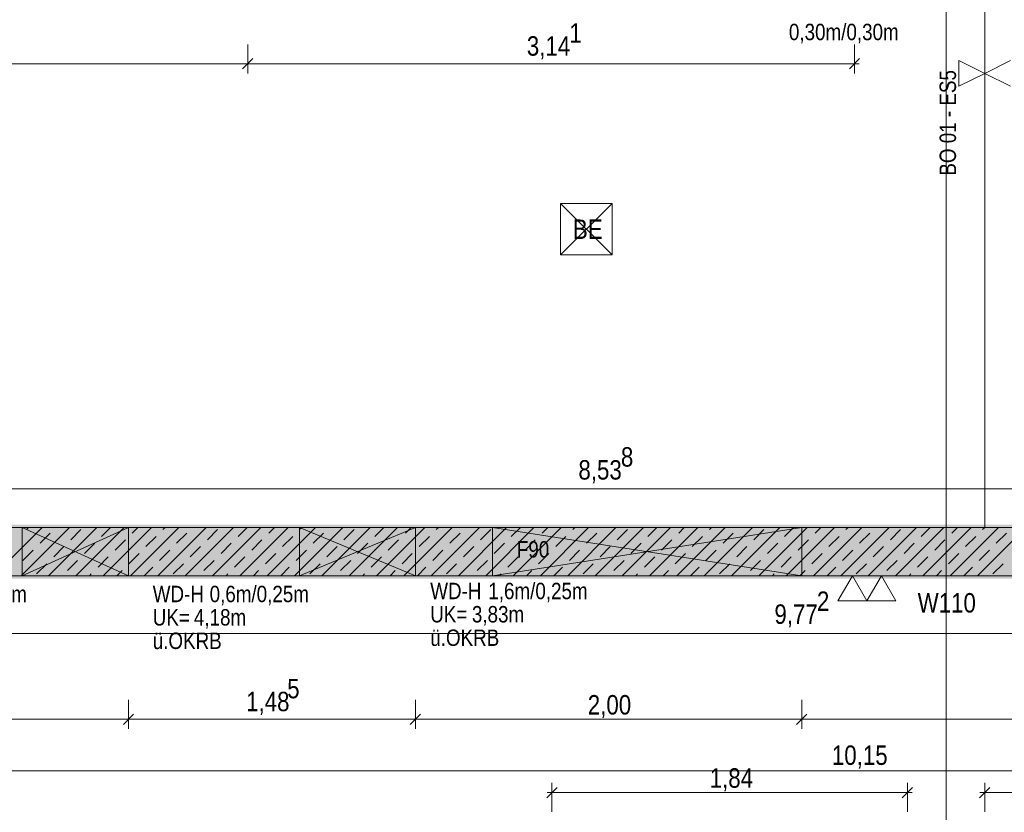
# Model space of a CAD drawing. Extents: x -720 to 300, y 62 to 1162.
# Tile 118 of 256: x -249 to -147, y 878 to 960. Entities that reach past the tile are written whole.
import ezdxf
from ezdxf.lldxf.tags import DXFTag

# ---------------------------------------------------------------- set-up
doc = ezdxf.new("R2010")
doc.units = 0
doc.layers.get('0').update_dxf_attribs({"lineweight": 13})
for name, color, linetype, lineweight, true_color in [('30 -34 Innenwände- 1 tragend', 7, 'Continuous', 13, 0xdd0806), ('30 -34 Innenwände- 11 Durchbruch', 4, 'Continuous', 9, 0x00ffff), ('30 -35 Decken- 11 Durchbruch', 5, 'Continuous', 15, 0x0000ff), ('30 -35 Decken- 4 Bodenbeläge', 4, 'Continuous', 9, 0x00ffff), ('40 -41 Abwasser_Wasser_Gas- 1 Abwasser + sanitäre Anlagen', 7, 'Continuous', 9, 0xff6633), ('70 -72 Beschriftung- 1 Beschriftung allgemein', 7, 'Continuous', 9, 0xff6633), ('70 -72 Beschriftung- 2 Beschriftung Bauteile', 7, 'Continuous', 9, 0x9999ff), ('70 -76 Bemaßung- 2 Allgemein', 9, 'Continuous', 5, 0x808080), ('iwb_Schraffur_F90_feuerbestaendig', 1, 'Continuous', 13, 0xff0000), ('iwb_Sichtbeton', 2, 'Continuous', 50, 0xffff00), ('iwb_Sichtbeton-Shading', 2, 'Continuous', 50, 0xffff00)]:
    doc.layers.add(name, color=color, linetype=linetype, lineweight=lineweight, true_color=true_color)
for name, color, linetype, lineweight in [('70 -71 Achsen- 1 Gebäudeachsen', 7, 'STRICHPUNKT2-A06G93UB8I', 18), ('70 -75 Raumstempel- 3 Wandstempel', 7, 'Continuous', 50), ('Keine', 7, 'Continuous', 9)]:
    doc.layers.add(name, color=color, linetype=linetype, lineweight=lineweight)
doc.styles.get("Standard").update_dxf_attribs({"font": 'ARIALN.TTF'})
tags = doc.linetypes.add('STRICHPUNKT2-A06G93UB8I', pattern=[12.7, 6.35, -3.175, 0, -3.175]).pattern_tags.tags
tags[10:11] = [DXFTag(74, 4), DXFTag(75, 0), DXFTag(340, '0'), DXFTag(46, 0.0), DXFTag(50, 0.0), DXFTag(44, 0.0), DXFTag(45, 0.0)]
tags[8:9] = [DXFTag(74, 4), DXFTag(75, 0), DXFTag(340, '0'), DXFTag(46, 0.0), DXFTag(50, 0.0), DXFTag(44, 0.0), DXFTag(45, 0.0)]
tags[6:7] = [DXFTag(74, 4), DXFTag(75, 0), DXFTag(340, '0'), DXFTag(46, 0.0), DXFTag(50, 0.0), DXFTag(44, 0.0), DXFTag(45, 0.0)]
tags[4:5] = [DXFTag(74, 4), DXFTag(75, 0), DXFTag(340, '0'), DXFTag(46, 0.0), DXFTag(50, 0.0), DXFTag(44, 0.0), DXFTag(45, 0.0)]

# ---------------------------------------------------------------- blocks, each defined once
blk = doc.blocks.new('Shading-A06G93SP8I', base_point=(-566.8, 777.11))
at = {"layer": 'iwb_Sichtbeton-Shading', "color": 51, "true_color": 0xffff7f}
for points in [[(-273.55, 907.31), (-273.55, 907.91), (-102.79, 907.31), (-102.79, 907.91)], [(-273.39, 902.31), (-273.39, 902.91), (-97.49, 902.31), (-98.09, 902.91)]]:
    blk.add_solid(points, dxfattribs=at)
blk = doc.blocks.new('Referenz-A06G93UD8I')
at = {"layer": '30 -34 Innenwände- 1 tragend', "color": 0, "lineweight": -2}
for p, q in [((-102.79, 907.61), (-273.55, 907.61)), ((-251.42, 902.61), (-246.42, 907.61)), ((-251.42, 902.61), (-246.42, 907.61)), ((-248.59, 902.61), (-243.59, 907.61)), ((-248.59, 902.61), (-243.59, 907.61)), ((-248.06, 907.38), (-247.83, 907.61)), ((-248.06, 907.38), (-247.83, 907.61)), ((-245.76, 902.61), (-240.76, 907.61)), ((-245.76, 902.61), (-240.76, 907.61)), ((-243.47, 906.32), (-242.41, 907.38)), ((-243.47, 906.32), (-242.41, 907.38)), ((-242.93, 902.61), (-237.93, 907.61)), ((-242.93, 902.61), (-237.93, 907.61)), ((-240.28, 906.68), (-239.35, 907.61)), ((-240.28, 906.68), (-239.35, 907.61)), ((-240.11, 902.61), (-235.11, 907.61)), ((-240.11, 902.61), (-235.11, 907.61)), ((-237.28, 902.61), (-232.28, 907.61)), ((-237.28, 902.61), (-232.28, 907.61)), ((-237.1, 907.03), (-236.52, 907.61)), ((-237.1, 907.03), (-236.52, 907.61)), ((-234.45, 902.61), (-229.45, 907.61)), ((-234.45, 902.61), (-229.45, 907.61)), ((-233.92, 907.38), (-233.69, 907.61)), ((-233.92, 907.38), (-233.69, 907.61)), ((-231.62, 902.61), (-226.62, 907.61)), ((-231.62, 902.61), (-226.62, 907.61)), ((-229.32, 906.32), (-228.26, 907.38)), ((-229.32, 906.32), (-228.26, 907.38)), ((-228.79, 902.61), (-223.79, 907.61)), ((-228.79, 902.61), (-223.79, 907.61)), ((-226.14, 906.68), (-225.21, 907.61)), ((-226.14, 906.68), (-225.21, 907.61)), ((-225.96, 902.61), (-220.96, 907.61)), ((-225.96, 902.61), (-220.96, 907.61)), ((-223.14, 902.61), (-218.14, 907.61)), ((-223.14, 902.61), (-218.14, 907.61)), ((-222.96, 907.03), (-222.38, 907.61)), ((-222.96, 907.03), (-222.38, 907.61)), ((-220.31, 902.61), (-215.31, 907.61)), ((-220.31, 902.61), (-215.31, 907.61)), ((-219.78, 907.38), (-219.55, 907.61)), ((-219.78, 907.38), (-219.55, 907.61)), ((-217.48, 902.61), (-212.48, 907.61)), ((-217.48, 902.61), (-212.48, 907.61)), ((-215.18, 906.32), (-214.12, 907.38)), ((-215.18, 906.32), (-214.12, 907.38)), ((-214.65, 902.61), (-209.65, 907.61)), ((-214.65, 902.61), (-209.65, 907.61)), ((-212, 906.68), (-211.06, 907.61)), ((-212, 906.68), (-211.06, 907.61)), ((-211.82, 902.61), (-206.82, 907.61)), ((-211.82, 902.61), (-206.82, 907.61)), ((-208.99, 902.61), (-203.99, 907.61)), ((-208.99, 902.61), (-203.99, 907.61)), ((-208.82, 907.03), (-208.24, 907.61)), ((-208.82, 907.03), (-208.24, 907.61)), ((-206.16, 902.61), (-201.16, 907.61)), ((-206.16, 902.61), (-201.16, 907.61)), ((-205.64, 907.38), (-205.41, 907.61)), ((-205.64, 907.38), (-205.41, 907.61)), ((-203.34, 902.61), (-198.34, 907.61)), ((-203.34, 902.61), (-198.34, 907.61)), ((-201.04, 906.32), (-199.98, 907.38)), ((-201.04, 906.32), (-199.98, 907.38)), ((-200.51, 902.61), (-195.51, 907.61)), ((-200.51, 902.61), (-195.51, 907.61)), ((-197.86, 906.68), (-196.92, 907.61)), ((-197.86, 906.68), (-196.92, 907.61)), ((-197.68, 902.61), (-192.68, 907.61)), ((-197.68, 902.61), (-192.68, 907.61)), ((-194.85, 902.61), (-189.85, 907.61)), ((-194.85, 902.61), (-189.85, 907.61)), ((-194.68, 907.03), (-194.09, 907.61)), ((-194.68, 907.03), (-194.09, 907.61)), ((-192.02, 902.61), (-187.02, 907.61)), ((-192.02, 902.61), (-187.02, 907.61)), ((-191.49, 907.38), (-191.27, 907.61)), ((-191.49, 907.38), (-191.27, 907.61)), ((-189.19, 902.61), (-184.19, 907.61)), ((-189.19, 902.61), (-184.19, 907.61)), ((-186.9, 906.32), (-185.84, 907.38)), ((-186.9, 906.32), (-185.84, 907.38)), ((-186.37, 902.61), (-181.37, 907.61)), ((-186.37, 902.61), (-181.37, 907.61)), ((-183.72, 906.68), (-182.78, 907.61)), ((-183.72, 906.68), (-182.78, 907.61)), ((-183.54, 902.61), (-178.54, 907.61)), ((-183.54, 902.61), (-178.54, 907.61)), ((-180.71, 902.61), (-175.71, 907.61)), ((-180.71, 902.61), (-175.71, 907.61)), ((-180.53, 907.03), (-179.95, 907.61)), ((-180.53, 907.03), (-179.95, 907.61)), ((-177.88, 902.61), (-172.88, 907.61)), ((-177.88, 902.61), (-172.88, 907.61)), ((-177.35, 907.38), (-177.12, 907.61)), ((-177.35, 907.38), (-177.12, 907.61)), ((-175.05, 902.61), (-170.05, 907.61)), ((-175.05, 902.61), (-170.05, 907.61)), ((-172.76, 906.32), (-171.7, 907.38)), ((-172.76, 906.32), (-171.7, 907.38)), ((-172.22, 902.61), (-167.22, 907.61)), ((-172.22, 902.61), (-167.22, 907.61)), ((-169.57, 906.68), (-168.64, 907.61)), ((-169.57, 906.68), (-168.64, 907.61)), ((-169.4, 902.61), (-164.4, 907.61)), ((-169.4, 902.61), (-164.4, 907.61)), ((-166.57, 902.61), (-161.57, 907.61)), ((-166.57, 902.61), (-161.57, 907.61)), ((-166.39, 907.03), (-165.81, 907.61)), ((-166.39, 907.03), (-165.81, 907.61)), ((-163.74, 902.61), (-158.74, 907.61)), ((-163.74, 902.61), (-158.74, 907.61)), ((-163.21, 907.38), (-162.98, 907.61)), ((-163.21, 907.38), (-162.98, 907.61)), ((-160.91, 902.61), (-155.91, 907.61)), ((-160.91, 902.61), (-155.91, 907.61)), ((-158.61, 906.32), (-157.55, 907.38)), ((-158.61, 906.32), (-157.55, 907.38)), ((-158.08, 902.61), (-153.08, 907.61)), ((-158.08, 902.61), (-153.08, 907.61)), ((-155.43, 906.68), (-154.5, 907.61)), ((-155.43, 906.68), (-154.5, 907.61)), ((-155.25, 902.61), (-150.25, 907.61)), ((-155.25, 902.61), (-150.25, 907.61)), ((-152.42, 902.61), (-147.42, 907.61)), ((-152.42, 902.61), (-147.42, 907.61)), ((-152.25, 907.03), (-151.67, 907.61)), ((-152.25, 907.03), (-151.67, 907.61)), ((-149.6, 902.61), (-144.6, 907.61)), ((-149.6, 902.61), (-144.6, 907.61)), ((-149.07, 907.38), (-148.84, 907.61)), ((-149.07, 907.38), (-148.84, 907.61)), ((-246.65, 905.97), (-245.59, 907.03)), ((-246.65, 905.97), (-245.59, 907.03)), ((-238.87, 905.26), (-237.81, 906.32)), ((-238.87, 905.26), (-237.81, 906.32)), ((-235.69, 905.62), (-234.63, 906.68)), ((-235.69, 905.62), (-234.63, 906.68)), ((-232.51, 905.97), (-231.45, 907.03)), ((-232.51, 905.97), (-231.45, 907.03)), ((-224.73, 905.26), (-223.67, 906.32)), ((-224.73, 905.26), (-223.67, 906.32)), ((-221.55, 905.62), (-220.49, 906.68)), ((-221.55, 905.62), (-220.49, 906.68)), ((-218.36, 905.97), (-217.3, 907.03)), ((-218.36, 905.97), (-217.3, 907.03)), ((-210.59, 905.26), (-209.53, 906.32)), ((-210.59, 905.26), (-209.53, 906.32)), ((-207.4, 905.62), (-206.34, 906.68)), ((-207.4, 905.62), (-206.34, 906.68)), ((-204.22, 905.97), (-203.16, 907.03)), ((-204.22, 905.97), (-203.16, 907.03)), ((-196.44, 905.26), (-195.38, 906.32)), ((-196.44, 905.26), (-195.38, 906.32)), ((-193.26, 905.62), (-192.2, 906.68)), ((-193.26, 905.62), (-192.2, 906.68)), ((-190.08, 905.97), (-189.02, 907.03)), ((-190.08, 905.97), (-189.02, 907.03)), ((-182.3, 905.26), (-181.24, 906.32)), ((-182.3, 905.26), (-181.24, 906.32)), ((-179.12, 905.62), (-178.06, 906.68)), ((-179.12, 905.62), (-178.06, 906.68)), ((-175.94, 905.97), (-174.88, 907.03)), ((-175.94, 905.97), (-174.88, 907.03)), ((-168.16, 905.26), (-167.1, 906.32)), ((-168.16, 905.26), (-167.1, 906.32)), ((-164.98, 905.62), (-163.92, 906.68)), ((-164.98, 905.62), (-163.92, 906.68)), ((-161.8, 905.97), (-160.74, 907.03)), ((-161.8, 905.97), (-160.74, 907.03)), ((-154.02, 905.26), (-152.96, 906.32)), ((-154.02, 905.26), (-152.96, 906.32)), ((-150.84, 905.62), (-149.78, 906.68)), ((-150.84, 905.62), (-149.78, 906.68)), ((-147.65, 905.97), (-146.59, 907.03)), ((-147.65, 905.97), (-146.59, 907.03)), ((-248.42, 904.2), (-247.36, 905.26)), ((-248.42, 904.2), (-247.36, 905.26)), ((-245.23, 904.55), (-244.17, 905.62)), ((-245.23, 904.55), (-244.17, 905.62)), ((-242.05, 904.91), (-240.99, 905.97)), ((-242.05, 904.91), (-240.99, 905.97)), ((-234.27, 904.2), (-233.21, 905.26)), ((-234.27, 904.2), (-233.21, 905.26)), ((-231.09, 904.55), (-230.03, 905.62)), ((-231.09, 904.55), (-230.03, 905.62)), ((-227.91, 904.91), (-226.85, 905.97)), ((-227.91, 904.91), (-226.85, 905.97)), ((-220.13, 904.2), (-219.07, 905.26)), ((-220.13, 904.2), (-219.07, 905.26)), ((-216.95, 904.55), (-215.89, 905.62)), ((-216.95, 904.55), (-215.89, 905.62)), ((-213.77, 904.91), (-212.71, 905.97)), ((-213.77, 904.91), (-212.71, 905.97)), ((-205.99, 904.2), (-204.93, 905.26)), ((-205.99, 904.2), (-204.93, 905.26)), ((-202.81, 904.55), (-201.75, 905.62)), ((-202.81, 904.55), (-201.75, 905.62)), ((-199.63, 904.91), (-198.57, 905.97)), ((-199.63, 904.91), (-198.57, 905.97)), ((-191.85, 904.2), (-190.79, 905.26)), ((-191.85, 904.2), (-190.79, 905.26)), ((-188.67, 904.55), (-187.61, 905.62)), ((-188.67, 904.55), (-187.61, 905.62)), ((-185.48, 904.91), (-184.42, 905.97)), ((-185.48, 904.91), (-184.42, 905.97)), ((-177.71, 904.2), (-176.65, 905.26)), ((-177.71, 904.2), (-176.65, 905.26)), ((-174.52, 904.55), (-173.46, 905.62)), ((-174.52, 904.55), (-173.46, 905.62)), ((-171.34, 904.91), (-170.28, 905.97)), ((-171.34, 904.91), (-170.28, 905.97)), ((-163.56, 904.2), (-162.5, 905.26)), ((-163.56, 904.2), (-162.5, 905.26)), ((-160.38, 904.55), (-159.32, 905.62)), ((-160.38, 904.55), (-159.32, 905.62)), ((-157.2, 904.91), (-156.14, 905.97)), ((-157.2, 904.91), (-156.14, 905.97)), ((-149.42, 904.2), (-148.36, 905.26)), ((-149.42, 904.2), (-148.36, 905.26)), ((-243.82, 903.14), (-242.76, 904.2)), ((-243.82, 903.14), (-242.76, 904.2)), ((-240.64, 903.49), (-239.58, 904.55)), ((-240.64, 903.49), (-239.58, 904.55)), ((-237.46, 903.85), (-236.4, 904.91)), ((-237.46, 903.85), (-236.4, 904.91)), ((-229.68, 903.14), (-228.62, 904.2)), ((-229.68, 903.14), (-228.62, 904.2)), ((-226.5, 903.49), (-225.44, 904.55)), ((-226.5, 903.49), (-225.44, 904.55)), ((-223.31, 903.85), (-222.25, 904.91)), ((-223.31, 903.85), (-222.25, 904.91)), ((-215.54, 903.14), (-214.48, 904.2)), ((-215.54, 903.14), (-214.48, 904.2)), ((-212.35, 903.49), (-211.29, 904.55)), ((-212.35, 903.49), (-211.29, 904.55)), ((-209.17, 903.85), (-208.11, 904.91)), ((-209.17, 903.85), (-208.11, 904.91)), ((-201.39, 903.14), (-200.33, 904.2)), ((-201.39, 903.14), (-200.33, 904.2)), ((-198.21, 903.49), (-197.15, 904.55)), ((-198.21, 903.49), (-197.15, 904.55)), ((-195.03, 903.85), (-193.97, 904.91)), ((-195.03, 903.85), (-193.97, 904.91)), ((-187.25, 903.14), (-186.19, 904.2)), ((-187.25, 903.14), (-186.19, 904.2)), ((-184.07, 903.49), (-183.01, 904.55)), ((-184.07, 903.49), (-183.01, 904.55)), ((-180.89, 903.85), (-179.83, 904.91)), ((-180.89, 903.85), (-179.83, 904.91)), ((-173.11, 903.14), (-172.05, 904.2)), ((-173.11, 903.14), (-172.05, 904.2)), ((-169.93, 903.49), (-168.87, 904.55)), ((-169.93, 903.49), (-168.87, 904.55)), ((-166.75, 903.85), (-165.68, 904.91)), ((-166.75, 903.85), (-165.68, 904.91)), ((-158.97, 903.14), (-157.91, 904.2)), ((-158.97, 903.14), (-157.91, 904.2)), ((-155.79, 903.49), (-154.72, 904.55)), ((-155.79, 903.49), (-154.72, 904.55)), ((-152.6, 903.85), (-151.54, 904.91)), ((-152.6, 903.85), (-151.54, 904.91)), ((-247, 902.79), (-245.94, 903.85)), ((-247, 902.79), (-245.94, 903.85)), ((-238.69, 902.61), (-238.16, 903.14)), ((-238.69, 902.61), (-238.16, 903.14)), ((-235.86, 902.61), (-234.98, 903.49)), ((-235.86, 902.61), (-234.98, 903.49)), ((-232.86, 902.79), (-231.8, 903.85)), ((-232.86, 902.79), (-231.8, 903.85)), ((-224.55, 902.61), (-224.02, 903.14)), ((-224.55, 902.61), (-224.02, 903.14)), ((-221.72, 902.61), (-220.84, 903.49)), ((-221.72, 902.61), (-220.84, 903.49)), ((-218.72, 902.79), (-217.66, 903.85)), ((-218.72, 902.79), (-217.66, 903.85)), ((-210.41, 902.61), (-209.88, 903.14)), ((-210.41, 902.61), (-209.88, 903.14)), ((-207.58, 902.61), (-206.7, 903.49)), ((-207.58, 902.61), (-206.7, 903.49)), ((-204.58, 902.79), (-203.52, 903.85)), ((-204.58, 902.79), (-203.52, 903.85)), ((-196.27, 902.61), (-195.74, 903.14)), ((-196.27, 902.61), (-195.74, 903.14)), ((-193.44, 902.61), (-192.55, 903.49)), ((-193.44, 902.61), (-192.55, 903.49)), ((-190.43, 902.79), (-189.37, 903.85)), ((-190.43, 902.79), (-189.37, 903.85)), ((-182.12, 902.61), (-181.59, 903.14)), ((-182.12, 902.61), (-181.59, 903.14)), ((-179.29, 902.61), (-178.41, 903.49)), ((-179.29, 902.61), (-178.41, 903.49)), ((-176.29, 902.79), (-175.23, 903.85)), ((-176.29, 902.79), (-175.23, 903.85)), ((-167.98, 902.61), (-167.45, 903.14)), ((-167.98, 902.61), (-167.45, 903.14)), ((-165.15, 902.61), (-164.27, 903.49)), ((-165.15, 902.61), (-164.27, 903.49)), ((-162.15, 902.79), (-161.09, 903.85)), ((-162.15, 902.79), (-161.09, 903.85)), ((-153.84, 902.61), (-153.31, 903.14)), ((-153.84, 902.61), (-153.31, 903.14)), ((-151.01, 902.61), (-150.13, 903.49)), ((-151.01, 902.61), (-150.13, 903.49)), ((-148.01, 902.79), (-146.95, 903.85)), ((-148.01, 902.79), (-146.95, 903.85)), ((-97.79, 902.61), (-273.55, 902.61)), ((-241.52, 902.61), (-241.35, 902.79)), ((-241.52, 902.61), (-241.35, 902.79)), ((-227.38, 902.61), (-227.2, 902.79)), ((-227.38, 902.61), (-227.2, 902.79)), ((-213.24, 902.61), (-213.06, 902.79)), ((-213.24, 902.61), (-213.06, 902.79)), ((-199.09, 902.61), (-198.92, 902.79)), ((-199.09, 902.61), (-198.92, 902.79)), ((-184.95, 902.61), (-184.78, 902.79)), ((-184.95, 902.61), (-184.78, 902.79)), ((-170.81, 902.61), (-170.63, 902.79)), ((-170.81, 902.61), (-170.63, 902.79)), ((-156.67, 902.61), (-156.49, 902.79)), ((-156.67, 902.61), (-156.49, 902.79))]:
    blk.add_line(p, q, dxfattribs=at)
at = {"layer": '30 -34 Innenwände- 1 tragend', "color": 0, "linetype": 'Continuous', "lineweight": -2, "ltscale": 0.13}
for p, q in [((-102.79, 907.61), (-273.55, 907.61)), ((-97.79, 902.61), (-273.55, 902.61))]:
    blk.add_line(p, q, dxfattribs=at)
at = {"layer": '30 -34 Innenwände- 11 Durchbruch', "color": 0, "linetype": 'Continuous', "lineweight": -2, "ltscale": 0.13}
for p, q in [((-248.49, 907.61), (-237.49, 907.61)), ((-237.49, 907.61), (-248.49, 902.61)), ((-237.49, 902.61), (-248.49, 907.61)), ((-248.49, 902.61), (-248.49, 907.61)), ((-248.49, 907.61), (-237.49, 902.61)), ((-237.49, 907.61), (-248.49, 902.61)), ((-237.49, 902.61), (-237.49, 907.61)), ((-219.79, 902.61), (-219.79, 907.61)), ((-219.79, 907.61), (-207.79, 902.61)), ((-207.79, 907.61), (-219.79, 902.61)), ((-219.79, 907.61), (-207.79, 907.61)), ((-207.79, 907.61), (-219.79, 902.61)), ((-207.79, 902.61), (-219.79, 907.61)), ((-207.79, 902.61), (-207.79, 907.61)), ((-199.79, 907.61), (-167.79, 907.61)), ((-167.79, 907.61), (-199.79, 902.61)), ((-167.79, 902.61), (-199.79, 907.61)), ((-199.79, 902.61), (-199.79, 907.61)), ((-199.79, 907.61), (-167.79, 902.61)), ((-167.79, 907.61), (-199.79, 902.61)), ((-167.79, 902.61), (-167.79, 907.61)), ((-248.49, 902.61), (-237.49, 902.61)), ((-219.79, 902.61), (-207.79, 902.61)), ((-199.79, 902.61), (-167.79, 902.61))]:
    blk.add_line(p, q, dxfattribs=at)
at = {"layer": '30 -34 Innenwände- 11 Durchbruch', "color": 0, "lineweight": -2}
for points in [[(-248.49, 902.61), (-248.49, 907.61), (-242.99, 905.11)], [(-237.49, 902.61), (-242.99, 905.11), (-237.49, 907.61)], [(-219.79, 902.61), (-219.79, 907.61), (-213.79, 905.11)], [(-207.79, 902.61), (-213.79, 905.11), (-207.79, 907.61)], [(-199.79, 902.61), (-199.79, 907.61), (-183.79, 905.11)], [(-167.79, 902.61), (-183.79, 905.11), (-167.79, 907.61)]]:
    blk.add_solid(points, dxfattribs=at)
at = {"layer": '30 -35 Decken- 4 Bodenbeläge', "color": 0, "linetype": 'Continuous', "lineweight": -2, "ltscale": 0.13}
blk.add_line((-148.85, 907.61), (-148.85, 995.91), dxfattribs=at)
at = {"layer": '40 -41 Abwasser_Wasser_Gas- 1 Abwasser + sanitäre Anlagen', "color": 0, "linetype": 'Continuous', "lineweight": -2, "ltscale": 0.13}
for p, q in [((-192.75, 941.16), (-187.43, 941.16)), ((-192.75, 935.84), (-192.75, 941.16)), ((-192.75, 935.84), (-187.43, 941.16)), ((-192.75, 941.16), (-187.43, 935.84)), ((-187.43, 941.16), (-187.43, 935.84)), ((-187.43, 935.84), (-192.75, 935.84))]:
    blk.add_line(p, q, dxfattribs=at)
at = {"layer": '70 -71 Achsen- 1 Gebäudeachsen', "color": 0, "linetype": 'STRICHPUNKT2-A06G93UB8I', "lineweight": -2, "ltscale": 0.13}
blk.add_line((-152.85, 1084.85), (-152.85, 85.41), dxfattribs=at)
at = {"layer": '70 -72 Beschriftung- 1 Beschriftung allgemein', "color": 0, "linetype": 'Continuous', "lineweight": -2, "ltscale": 0.13}
for p, q in [((-148.85, 954.63), (-151.52, 955.97)), ((-151.52, 955.97), (-151.52, 953.3)), ((-148.85, 954.63), (-146.18, 955.97)), ((-151.52, 953.3), (-148.85, 954.63)), ((-146.18, 953.3), (-148.85, 954.63))]:
    blk.add_line(p, q, dxfattribs=at)
at = {"layer": '70 -72 Beschriftung- 2 Beschriftung Bauteile', "color": 0, "lineweight": -2}
for p, q in [((-162.54, 902.61), (-164.04, 900.01)), ((-161.04, 900.01), (-162.54, 902.61)), ((-159.54, 902.61), (-161.04, 900.01)), ((-158.04, 900.01), (-159.54, 902.61)), ((-164.04, 900.01), (-161.04, 900.01)), ((-161.04, 900.01), (-158.04, 900.01))]:
    blk.add_line(p, q, dxfattribs=at)
at = {"layer": '70 -76 Bemaßung- 2 Allgemein', "color": 0, "linetype": 'Continuous', "lineweight": -2, "ltscale": 0.13}
for p, q in [((-225.15, 957.63), (-225.15, 954.63)), ((-225.15, 957.63), (-225.15, 954.63)), ((-162.33, 957.63), (-162.33, 954.63)), ((-224.62, 956.16), (-225.68, 955.1)), ((-225.68, 955.1), (-224.62, 956.16)), ((-161.8, 956.16), (-162.86, 955.1)), ((-226.21, 955.63), (-301.29, 955.63)), ((-224.65, 955.63), (-226.21, 955.63)), ((-225.65, 955.63), (-224.09, 955.63)), ((-163.39, 955.63), (-224.09, 955.63)), ((-161.83, 955.63), (-163.39, 955.63)), ((-103.85, 911.61), (-272.49, 911.61)), ((-79.18, 896.61), (-272.49, 896.61)), ((-237.49, 889.74), (-237.49, 886.74)), ((-237.49, 889.74), (-237.49, 886.74)), ((-207.79, 889.74), (-207.79, 886.74)), ((-207.79, 889.74), (-207.79, 886.74)), ((-167.79, 889.74), (-167.79, 886.74)), ((-167.79, 889.74), (-167.79, 886.74)), ((-236.96, 888.27), (-238.02, 887.21)), ((-238.02, 887.21), (-236.96, 888.27)), ((-207.26, 888.27), (-208.32, 887.21)), ((-208.32, 887.21), (-207.26, 888.27)), ((-168.32, 887.21), (-167.26, 888.27)), ((-167.26, 888.27), (-168.32, 887.21)), ((-238.55, 887.74), (-280.43, 887.74)), ((-236.99, 887.74), (-238.55, 887.74)), ((-237.99, 887.74), (-236.43, 887.74)), ((-208.85, 887.74), (-236.43, 887.74)), ((-207.29, 887.74), (-208.85, 887.74)), ((-208.29, 887.74), (-206.73, 887.74)), ((-168.85, 887.74), (-206.73, 887.74)), ((-167.29, 887.74), (-168.85, 887.74)), ((-168.29, 887.74), (-166.73, 887.74)), ((-119.85, 887.74), (-166.73, 887.74)), ((-61.51, 882.41), (-262.39, 882.41)), ((-193.65, 878.15), (-193.65, 881.15)), ((-156.85, 878.15), (-156.85, 881.15)), ((-148.85, 878.15), (-148.85, 881.15)), ((-194.18, 879.62), (-193.12, 880.68)), ((-194.15, 880.15), (-192.59, 880.15)), ((-157.91, 880.15), (-192.59, 880.15)), ((-156.35, 880.15), (-157.91, 880.15)), ((-156.32, 880.68), (-157.38, 879.62)), ((-149.38, 879.62), (-148.32, 880.68)), ((-149.35, 880.15), (-147.79, 880.15)), ((-94.81, 880.15), (-147.79, 880.15))]:
    blk.add_line(p, q, dxfattribs=at)
at = {"layer": 'Keine', "color": 0, "lineweight": -2}
blk.add_line((-152.85, 901.53), (-152.85, 908.7), dxfattribs=at)
at = {"layer": '30 -34 Innenwände- 11 Durchbruch', "color": 0, "linetype": 'Continuous', "lineweight": -2, "ltscale": 0.13, "char_height": 1.7, "attachment_point": 1}
for s, insert in [('{\\fArial Narrow;0,55m/0,3m}', (-258.29, 901.56)), ('{\\fArial Narrow;WD-H}', (-234.98, 901.57)), ('{\\fArial Narrow;0,6m/0,25m}', (-229.09, 901.57)), ('{\\fArial Narrow;WD-H}', (-206.25, 901.88)), ('{\\fArial Narrow;1,6m/0,25m}', (-200.24, 901.88)), ('{\\fArial Narrow;UK=}', (-234.98, 899.15)), ('{\\fArial Narrow;4,18m}', (-230.72, 899.15)), ('{\\fArial Narrow;UK=}', (-206.25, 899.47)), ('{\\fArial Narrow;3,83m}', (-201.94, 899.47)), ('{\\fArial Narrow;ü.OKRB}', (-206.25, 897.04)), ('{\\fArial Narrow;ü.OKRB}', (-234.98, 896.72))]:
    blk.add_mtext(s, dxfattribs=dict(at, insert=insert))
at = {"layer": '30 -35 Decken- 11 Durchbruch', "color": 0, "linetype": 'Continuous', "lineweight": -2, "ltscale": 0.13, "insert": (-169.12, 959.77), "char_height": 1.7, "attachment_point": 1}
blk.add_mtext('{\\fArial Narrow;0,30m/0,30m}', dxfattribs=at)
at = {"layer": '40 -41 Abwasser_Wasser_Gas- 1 Abwasser + sanitäre Anlagen', "color": 0, "linetype": 'Continuous', "lineweight": -2, "ltscale": 0.13, "insert": (-191.48, 939.5), "char_height": 2.0138, "attachment_point": 1}
blk.add_mtext('{\\fArial Narrow;BE}', dxfattribs=at)
at = {"layer": '70 -72 Beschriftung- 1 Beschriftung allgemein', "color": 0, "linetype": 'Continuous', "lineweight": -2, "ltscale": 0.13, "insert": (-153.52, 944.04), "char_height": 1.7, "attachment_point": 1, "rotation": 90}
blk.add_mtext('{\\fArial Narrow;BO 01 - ES5}', dxfattribs=at)
at = {"layer": '70 -75 Raumstempel- 3 Wandstempel', "color": 0, "linetype": 'Continuous', "lineweight": -2, "ltscale": 0.13, "attachment_point": 1}
for s, insert, char_height in [('{\\fArial Narrow;F90}', (-197.29, 906.19), 1.7), ('{\\fArial Narrow;W110}', (-155.79, 900.81), 2.0138)]:
    blk.add_mtext(s, dxfattribs=dict(at, insert=insert, char_height=char_height))
at = {"layer": '70 -76 Bemaßung- 2 Allgemein', "color": 0, "linetype": 'Continuous', "lineweight": -2, "ltscale": 0.13, "char_height": 2.0138, "attachment_point": 1}
for s, insert in [('{\\fArial Narrow;1}', (-191.85, 959.82)), ('{\\fArial Narrow;3,14}', (-196.25, 958.48)), ('{\\fArial Narrow;8}', (-186.51, 915.92)), ('{\\fArial Narrow;8,53}', (-190.91, 914.58)), ('{\\fArial Narrow;2}', (-166.22, 900.98)), ('{\\fArial Narrow;9,77}', (-170.62, 899.64)), ('{\\fArial Narrow;5}', (-221.06, 891.93)), ('{\\fArial Narrow;1,48}', (-225.31, 890.59)), ('{\\fArial Narrow;2,00}', (-189.94, 890.25)), ('{\\fArial Narrow;10,15}', (-164.67, 885.03)), ('{\\fArial Narrow;1,84}', (-177.32, 882.67))]:
    blk.add_mtext(s, dxfattribs=dict(at, insert=insert))
blk = doc.blocks.new('Referenz-A06G93UF8I')
at = {"layer": 'iwb_Schraffur_F90_feuerbestaendig', "linetype": 'Continuous', "ltscale": 0.13}
blk.add_hatch(color=256, dxfattribs=at).paths.add_polyline_path([(-99.09, 1003.91), (-99.09, 995.91), (-97.85, 995.91), (-97.85, 902.61), (-273.55, 902.61), (-273.55, 907.61), (-102.85, 907.61), (-102.85, 995.91), (-101.49, 995.91), (-101.49, 1003.91)])
at = {"layer": 'iwb_Sichtbeton', "linetype": 'Continuous', "ltscale": 0.5}
for points in [[(-273.55, 907.31), (-273.55, 907.91), (-102.79, 907.31), (-102.79, 907.91)], [(-273.39, 902.31), (-273.39, 902.91), (-97.49, 902.31), (-98.09, 902.91)]]:
    blk.add_solid(points, dxfattribs=at)

msp = doc.modelspace()

# ---------------------------------------------------------------- block references
at = {"color": 8, "lineweight": 13, "ltscale": 0.13, "true_color": 0x808080}
msp.add_blockref('Referenz-A06G93UD8I', (0, 0), dxfattribs=at)
at = {"color": 8, "lineweight": 25, "ltscale": 0.25, "true_color": 0x808080}
msp.add_blockref('Referenz-A06G93UF8I', (0, 0), dxfattribs=at)
msp.add_blockref('Shading-A06G93SP8I', (-566.8, 777.11))

doc.saveas('drawing.dxf')
